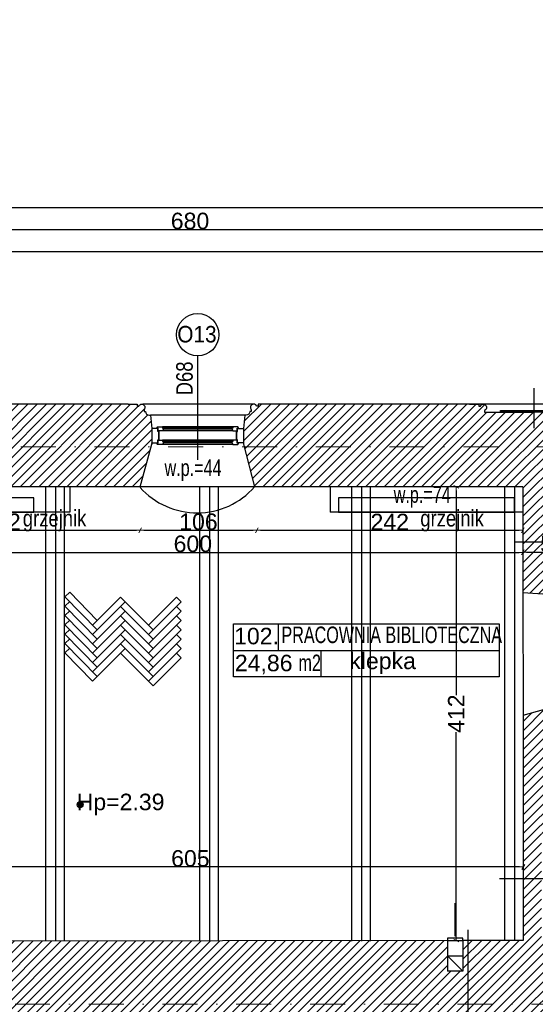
# Model space of a CAD drawing. Header units: millimetres. Extents: x 75999 to 132160, y -108895 to -89040.
# Tile 57 of 61: x 109012 to 113698, y -98484 to -89540. Entities that reach past the tile are written whole.
import ezdxf

# ---------------------------------------------------------------- set-up
doc = ezdxf.new("R2010")
doc.units = ezdxf.units.MM
doc.header["$MEASUREMENT"] = 0
doc.linetypes.add('Dot & Dashed', pattern=[670.277762, 317.5, -176.388889, 0, -176.388874])
for name, color, linetype in [('A-OKNA-OPIS', 7, 'Continuous'), ('A-OPISY-2', 7, 'Continuous'), ('A-OPISY-3', 7, 'Continuous'), ('A-WIDOK', 7, 'Continuous'), ('A-WYSOKOSCI', 7, 'Continuous'), ('belki nad', 7, 'Continuous'), ('CO TO JEST', 7, 'Continuous'), ('detalokna', 7, 'Continuous'), ('DIM MALY', 7, 'Continuous'), ('Drawing & Figure', 7, 'Continuous'), ('Nowe_Annotation - Text', 7, 'Continuous'), ('Nowe_GRZEJNIK', 7, 'Continuous'), ('OKNO_DETAL', 7, 'Continuous'), ('OSIE', 7, 'Continuous'), ('PARAPET', 7, 'Continuous'), ('POSADZKI', 7, 'Continuous'), ('SCIANY_KONSTR', 7, 'Continuous'), ('strop', 7, 'Continuous'), ('Structural - Bearing', 7, 'Continuous'), ('Structural - Grid', 7, 'Continuous'), ('WIDOK', 7, 'Continuous'), ('WYCIĄG', 7, 'Continuous'), ('ściany', 7, 'Continuous')]:
    doc.layers.add(name, color=color, linetype=linetype)
doc.styles.add('STYL_AUTOMATYCZNY_1', font='arial.ttf')
doc.styles.add('STYL_AUTOMATYCZNY_2', font='arial.ttf')
doc.styles.add('STYL_AUTOMATYCZNY_4', font='arial.ttf', dxfattribs={"width": 0.8})
doc.styles.add('STYL_AUTOMATYCZNY_5', font='arial.ttf', dxfattribs={"width": 0.7})
doc.styles.add('STYL_AUTOMATYCZNY_6', font='arial.ttf', dxfattribs={"width": 0.9})
doc.styles.add('STYL_AUTOMATYCZNY_7', font='arial.ttf', dxfattribs={"width": 0.8})
doc.dimstyles.new('STYL_AUTOMATYCZNY__3', dxfattribs={"dimtxt": 150, "dimasz": 34.231941, "dimexe": 0.18, "dimexo": 0.0625, "dimgap": 0, "dimtad": 1, "dimtih": 1, "dimtoh": 1, "dimdec": 0, "dimlfac": 0.1, "dimzin": 0, "dimdsep": 46, "dimtxsty": 'STYL_AUTOMATYCZNY_2', "dimblk": 'ARROWHEAD_2', "dimblk1": 'ARROWHEAD_2', "dimblk2": 'ARROWHEAD_2', "dimcen": 0.09, "dimse1": 1, "dimse2": 1, "dimclrd": 5, "dimclre": 5, "dimclrt": 1, "dimadec": 0, "dimazin": 0, "dimtfac": 1, "dimtdec": 4, "dimtmove": 0, "dimatfit": 3, "dimfxl": 0, "dimtolj": 1, "dimtzin": 0, "dimarcsym": 0})
doc.dimstyles.new('STYL_AUTOMATYCZNY__4', dxfattribs={"dimtxt": 150, "dimasz": 34.231941, "dimexe": 0.18, "dimexo": 0.0625, "dimgap": 0, "dimtad": 1, "dimdec": 0, "dimlfac": 0.1, "dimzin": 0, "dimdsep": 46, "dimtxsty": 'STYL_AUTOMATYCZNY_2', "dimblk": 'ARROWHEAD_2', "dimblk1": 'ARROWHEAD_2', "dimblk2": 'ARROWHEAD_2', "dimcen": 0.09, "dimse1": 1, "dimse2": 1, "dimclrd": 5, "dimclre": 5, "dimclrt": 1, "dimadec": 0, "dimazin": 0, "dimtfac": 1, "dimtdec": 4, "dimtmove": 0, "dimatfit": 3, "dimfxl": 0, "dimtolj": 1, "dimtzin": 0, "dimarcsym": 0})
pattern_1 = [(45, (0, 0), (-42.426407, 42.426407), [])]

# ---------------------------------------------------------------- blocks, each defined once
blk = doc.blocks.new('ARROWHEAD_2')
at = {"color": 0, "linetype": 'Continuous', "lineweight": 0}
for p, q in [((0, 0), (-1, 0)), ((-0.38, -0.66), (0.38, 0.66))]:
    blk.add_line(p, q, dxfattribs=at)
blk = doc.blocks.new('*D22')
at = {"layer": 'Defpoints', "color": 0}
for p in [(113372.5, -93782.9), (112979.1, -97903.6), (113380.2, -97903.6)]:
    blk.add_point(p, dxfattribs=at)
at = {"layer": 'DIM MALY', "color": 5, "lineweight": -2}
for p, q in [((112979.1, -93817.1), (112979.1, -95675.6)), ((112979.1, -97869.3), (112979.1, -96011.5))]:
    blk.add_line(p, q, dxfattribs=at)
at = {"layer": 'DIM MALY', "color": 5, "lineweight": -2, "xscale": 34.23194115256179, "yscale": 34.23194115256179, "zscale": 34.23194115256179}
for p, rotation in [((112979.1, -93782.9), 90), ((112979.1, -97903.6), 270)]:
    blk.add_blockref('ARROWHEAD_2', p, dxfattribs=dict(at, rotation=rotation))
at = {"layer": 'DIM MALY', "color": 1, "insert": (112979.1, -95843.6), "char_height": 150, "attachment_point": 5, "rotation": 90, "style": 'STYL_AUTOMATYCZNY_2'}
blk.add_mtext('\\A1;412', dxfattribs=at)
blk = doc.blocks.new('*D36')
at = {"layer": 'Defpoints', "color": 0}
for p in [(107537.6, -97236), (107537.6, -97277.4), (113589, -97338.2)]:
    blk.add_point(p, dxfattribs=at)
at = {"layer": 'DIM MALY', "color": 5, "lineweight": -2}
blk.add_line((113554.7, -97236), (107571.8, -97236), dxfattribs=at)
at = {"layer": 'DIM MALY', "color": 5, "lineweight": -2, "xscale": 34.23194115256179, "yscale": 34.23194115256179, "zscale": 34.23194115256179, "rotation": 180}
blk.add_blockref('ARROWHEAD_2', (107537.6, -97236), dxfattribs=at)
at = {"layer": 'DIM MALY', "color": 5, "lineweight": -2, "xscale": 34.23194115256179, "yscale": 34.23194115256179, "zscale": 34.23194115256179}
blk.add_blockref('ARROWHEAD_2', (113589, -97236), dxfattribs=at)
at = {"layer": 'DIM MALY', "color": 1, "insert": (110562.9, -97159.4), "char_height": 150, "attachment_point": 5, "style": 'STYL_AUTOMATYCZNY_2'}
blk.add_mtext('\\A1;605', dxfattribs=at)
blk = doc.blocks.new('*D245')
at = {"layer": 'Defpoints', "color": 0}
for p in [(107586.6, -93788), (110106.6, -93955.6), (110106.6, -94177.9)]:
    blk.add_point(p, dxfattribs=at)
at = {"layer": 'DIM MALY', "color": 5, "lineweight": -2}
blk.add_line((107620.8, -94177.9), (110072.4, -94177.9), dxfattribs=at)
at = {"layer": 'DIM MALY', "color": 5, "lineweight": -2, "xscale": 34.23194115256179, "yscale": 34.23194115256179, "zscale": 34.23194115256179, "rotation": 180}
blk.add_blockref('ARROWHEAD_2', (107586.6, -94177.9), dxfattribs=at)
at = {"layer": 'DIM MALY', "color": 5, "lineweight": -2, "xscale": 34.23194115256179, "yscale": 34.23194115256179, "zscale": 34.23194115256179}
blk.add_blockref('ARROWHEAD_2', (110106.6, -94177.9), dxfattribs=at)
at = {"layer": 'DIM MALY', "color": 1, "insert": (108846.2, -94101.3), "char_height": 150, "attachment_point": 5, "style": 'STYL_AUTOMATYCZNY_2'}
blk.add_mtext('\\A1;252', dxfattribs=at)
blk = doc.blocks.new('*D246')
at = {"layer": 'Defpoints', "color": 0}
for p in [(107586.6, -93788), (110106.6, -93955.6), (110106.6, -94177.9)]:
    blk.add_point(p, dxfattribs=at)
at = {"layer": 'DIM MALY', "color": 5, "lineweight": -2}
blk.add_line((107620.8, -94177.9), (110072.4, -94177.9), dxfattribs=at)
at = {"layer": 'DIM MALY', "color": 5, "lineweight": -2, "xscale": 34.23194115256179, "yscale": 34.23194115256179, "zscale": 34.23194115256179, "rotation": 180}
blk.add_blockref('ARROWHEAD_2', (107586.6, -94177.9), dxfattribs=at)
at = {"layer": 'DIM MALY', "color": 5, "lineweight": -2, "xscale": 34.23194115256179, "yscale": 34.23194115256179, "zscale": 34.23194115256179}
blk.add_blockref('ARROWHEAD_2', (110106.6, -94177.9), dxfattribs=at)
at = {"layer": 'DIM MALY', "color": 1, "insert": (108846.2, -94101.3), "char_height": 150, "attachment_point": 5, "style": 'STYL_AUTOMATYCZNY_2'}
blk.add_mtext('\\A1;252', dxfattribs=at)
blk = doc.blocks.new('*D247')
at = {"layer": 'Defpoints', "color": 0}
for p in [(111166.4, -93860.8), (110106.6, -93955.6), (111166.4, -94177.9)]:
    blk.add_point(p, dxfattribs=at)
at = {"layer": 'DIM MALY', "color": 5, "lineweight": -2}
blk.add_line((110140.8, -94177.9), (111132.2, -94177.9), dxfattribs=at)
at = {"layer": 'DIM MALY', "color": 5, "lineweight": -2, "xscale": 34.23194115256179, "yscale": 34.23194115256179, "zscale": 34.23194115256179, "rotation": 180}
blk.add_blockref('ARROWHEAD_2', (110106.6, -94177.9), dxfattribs=at)
at = {"layer": 'DIM MALY', "color": 5, "lineweight": -2, "xscale": 34.23194115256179, "yscale": 34.23194115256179, "zscale": 34.23194115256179}
blk.add_blockref('ARROWHEAD_2', (111166.4, -94177.9), dxfattribs=at)
at = {"layer": 'DIM MALY', "color": 1, "insert": (110636.1, -94101.3), "char_height": 150, "attachment_point": 5, "style": 'STYL_AUTOMATYCZNY_2'}
blk.add_mtext('\\A1;106', dxfattribs=at)
blk = doc.blocks.new('*D254')
at = {"layer": 'Defpoints', "color": 0}
for p in [(113584.1, -93782.9), (114134.1, -93772.9), (114134.1, -94377.9)]:
    blk.add_point(p, dxfattribs=at)
at = {"layer": 'DIM MALY', "color": 5, "lineweight": -2}
blk.add_line((113618.4, -94377.9), (114099.9, -94377.9), dxfattribs=at)
at = {"layer": 'DIM MALY', "color": 5, "lineweight": -2, "xscale": 34.23194115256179, "yscale": 34.23194115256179, "zscale": 34.23194115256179, "rotation": 180}
blk.add_blockref('ARROWHEAD_2', (113584.1, -94377.9), dxfattribs=at)
at = {"layer": 'DIM MALY', "color": 5, "lineweight": -2, "xscale": 34.23194115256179, "yscale": 34.23194115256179, "zscale": 34.23194115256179}
blk.add_blockref('ARROWHEAD_2', (114134.1, -94377.9), dxfattribs=at)
at = {"layer": 'DIM MALY', "color": 1, "insert": (113858.9, -94301.6), "char_height": 150, "attachment_point": 5, "style": 'STYL_AUTOMATYCZNY_2'}
blk.add_mtext('\\A1;55', dxfattribs=at)
blk = doc.blocks.new('*D255')
at = {"layer": 'Defpoints', "color": 0}
for p in [(113584.1, -93782.9), (114134.1, -93772.9), (114134.1, -94377.9)]:
    blk.add_point(p, dxfattribs=at)
at = {"layer": 'DIM MALY', "color": 5, "lineweight": -2}
blk.add_line((113618.4, -94377.9), (114099.9, -94377.9), dxfattribs=at)
at = {"layer": 'DIM MALY', "color": 5, "lineweight": -2, "xscale": 34.23194115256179, "yscale": 34.23194115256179, "zscale": 34.23194115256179, "rotation": 180}
blk.add_blockref('ARROWHEAD_2', (113584.1, -94377.9), dxfattribs=at)
at = {"layer": 'DIM MALY', "color": 5, "lineweight": -2, "xscale": 34.23194115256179, "yscale": 34.23194115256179, "zscale": 34.23194115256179}
blk.add_blockref('ARROWHEAD_2', (114134.1, -94377.9), dxfattribs=at)
at = {"layer": 'DIM MALY', "color": 1, "insert": (113858.9, -94301.6), "char_height": 150, "attachment_point": 5, "style": 'STYL_AUTOMATYCZNY_2'}
blk.add_mtext('\\A1;55', dxfattribs=at)
blk = doc.blocks.new('*D321')
at = {"layer": 'Defpoints', "color": 0}
for p in [(111166.4, -93877.8), (113584.7, -94177.9), (113584.7, -94284.5)]:
    blk.add_point(p, dxfattribs=at)
at = {"layer": 'DIM MALY', "color": 5, "lineweight": -2}
blk.add_line((111200.7, -94177.9), (113550.5, -94177.9), dxfattribs=at)
at = {"layer": 'DIM MALY', "color": 5, "lineweight": -2, "xscale": 34.23194115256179, "yscale": 34.23194115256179, "zscale": 34.23194115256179, "rotation": 180}
blk.add_blockref('ARROWHEAD_2', (111166.4, -94177.9), dxfattribs=at)
at = {"layer": 'DIM MALY', "color": 5, "lineweight": -2, "xscale": 34.23194115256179, "yscale": 34.23194115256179, "zscale": 34.23194115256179}
blk.add_blockref('ARROWHEAD_2', (113584.7, -94177.9), dxfattribs=at)
at = {"layer": 'DIM MALY', "color": 1, "insert": (112375.2, -94102.5), "char_height": 150, "attachment_point": 5, "style": 'STYL_AUTOMATYCZNY_2'}
blk.add_mtext('\\A1;242', dxfattribs=at)
blk = doc.blocks.new('*D326')
at = {"layer": 'Defpoints', "color": 0}
for p in [(107586.6, -93782.9), (113585, -94368.2), (113585, -94378.2)]:
    blk.add_point(p, dxfattribs=at)
at = {"layer": 'DIM MALY', "color": 5, "lineweight": -2}
blk.add_line((107620.8, -94378.2), (113550.8, -94378.2), dxfattribs=at)
at = {"layer": 'DIM MALY', "color": 5, "lineweight": -2, "xscale": 34.23194115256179, "yscale": 34.23194115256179, "zscale": 34.23194115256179, "rotation": 180}
blk.add_blockref('ARROWHEAD_2', (107586.6, -94378.2), dxfattribs=at)
at = {"layer": 'DIM MALY', "color": 5, "lineweight": -2, "xscale": 34.23194115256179, "yscale": 34.23194115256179, "zscale": 34.23194115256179}
blk.add_blockref('ARROWHEAD_2', (113585, -94378.2), dxfattribs=at)
at = {"layer": 'DIM MALY', "color": 1, "insert": (110585.4, -94301.6), "char_height": 150, "attachment_point": 5, "style": 'STYL_AUTOMATYCZNY_2'}
blk.add_mtext('\\A1;600', dxfattribs=at)
blk = doc.blocks.new('*D378')
at = {"layer": 'Defpoints', "color": 0}
for p in [(118544.1, -91645.4), (118544.1, -93063.4), (87564.1, -93467.4)]:
    blk.add_point(p, dxfattribs=at)
at = {"layer": 'DIM MALY', "color": 5, "lineweight": -2}
blk.add_line((87598.4, -91645.4), (118509.9, -91645.4), dxfattribs=at)
at = {"layer": 'DIM MALY', "color": 5, "lineweight": -2, "xscale": 34.23194115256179, "yscale": 34.23194115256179, "zscale": 34.23194115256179, "rotation": 180}
blk.add_blockref('ARROWHEAD_2', (87564.1, -91645.4), dxfattribs=at)
at = {"layer": 'DIM MALY', "color": 5, "lineweight": -2, "xscale": 34.23194115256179, "yscale": 34.23194115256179, "zscale": 34.23194115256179}
blk.add_blockref('ARROWHEAD_2', (118544.1, -91645.4), dxfattribs=at)
at = {"layer": 'DIM MALY', "color": 1, "insert": (103054.1, -91568.7), "char_height": 150, "attachment_point": 5, "style": 'STYL_AUTOMATYCZNY_2'}
blk.add_mtext('\\A1;3098', dxfattribs=at)
blk = doc.blocks.new('*D395')
at = {"layer": 'Defpoints', "color": 0}
for p in [(107158.2, -89539.7), (113962.3, -89539.7), (113962.3, -91445.4)]:
    blk.add_point(p, dxfattribs=at)
at = {"layer": 'DIM MALY', "color": 5, "lineweight": -2}
blk.add_line((107192.4, -91445.4), (113928, -91445.4), dxfattribs=at)
at = {"layer": 'DIM MALY', "color": 5, "lineweight": -2, "xscale": 34.23194115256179, "yscale": 34.23194115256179, "zscale": 34.23194115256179, "rotation": 180}
blk.add_blockref('ARROWHEAD_2', (107158.2, -91445.4), dxfattribs=at)
at = {"layer": 'DIM MALY', "color": 5, "lineweight": -2, "xscale": 34.23194115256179, "yscale": 34.23194115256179, "zscale": 34.23194115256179}
blk.add_blockref('ARROWHEAD_2', (113962.3, -91445.4), dxfattribs=at)
at = {"layer": 'DIM MALY', "color": 1, "insert": (110559.8, -91368.8), "char_height": 150, "attachment_point": 5, "style": 'STYL_AUTOMATYCZNY_2'}
blk.add_mtext('\\A1;680', dxfattribs=at)
blk = doc.blocks.new('*D470')
at = {"layer": 'Defpoints', "color": 0}
for p in [(118544.1, -91245.4), (80333.6, -91654.5), (118544.1, -91654.5)]:
    blk.add_point(p, dxfattribs=at)
at = {"layer": 'DIM MALY', "color": 5, "lineweight": -2}
blk.add_line((80367.8, -91245.4), (118509.9, -91245.4), dxfattribs=at)
at = {"layer": 'DIM MALY', "color": 5, "lineweight": -2, "xscale": 34.23194115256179, "yscale": 34.23194115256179, "zscale": 34.23194115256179, "rotation": 180}
blk.add_blockref('ARROWHEAD_2', (80333.6, -91245.4), dxfattribs=at)
at = {"layer": 'DIM MALY', "color": 5, "lineweight": -2, "xscale": 34.23194115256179, "yscale": 34.23194115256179, "zscale": 34.23194115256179}
blk.add_blockref('ARROWHEAD_2', (118544.1, -91245.4), dxfattribs=at)
at = {"layer": 'DIM MALY', "color": 1, "insert": (99438.8, -91168.7), "char_height": 150, "attachment_point": 5, "style": 'STYL_AUTOMATYCZNY_2'}
blk.add_mtext('\\A1;3821', dxfattribs=at)

msp = doc.modelspace()

# ---------------------------------------------------------------- hatches: boundary and pattern name
at = {"layer": 'A-WYSOKOSCI'}
msp.add_hatch(color=256, dxfattribs=at).paths.add_polyline_path([(109587.2, -96670.3, 1), (109533.8, -96670.3, 1)])
at = {"layer": 'Drawing & Figure'}
h = msp.add_hatch(dxfattribs=at)
h.set_pattern_fill('Common_Brick_0001', color=256, style=0, pattern_type=2)
h.set_pattern_definition(pattern_1)
h.paths.add_polyline_path([(107637.1, -93103.5), (107190.3, -93103.5), (107190.3, -93088.6, 0.761796), (107182.8, -93032.6), (107174.9, -93032.6, 0.263086), (107151.9, -93050), (107137.1, -93050), (107137.1, -93032.6), (107066.6, -93032.6), (105301.7, -93032.6), (105219, -93032.6), (105219, -93050), (105204.3, -93050, 1.205804), (105156.4, -93082.2), (105156.4, -93097.2), (105144.1, -93097.2, -0.383982), (105108.6, -93132.6), (105099.1, -93132.6), (105085.7, -93252.6), (105085.7, -93395.1), (105166.5, -93782.9), (107046.6, -93782.9), (107041.8, -94282.9), (107582.1, -94282.9), (107586.6, -93782.9), (110106.6, -93782.9), (110212.9, -93395.1), (110212.9, -93252.6), (110199.5, -93132.6), (110190, -93132.6, -0.383982), (110154.5, -93097.2), (110142.2, -93097.2), (110142.2, -93082.2, 1.205804), (110094.3, -93050), (110079.6, -93050), (110079.6, -93032.6), (109996.9, -93032.6), (108173, -93032.6), (108137.1, -93032.6), (108137.1, -93050), (108122.4, -93050, 0.263086), (108099.4, -93032.6), (108091.4, -93032.6, 0.761796), (108083.9, -93088.6), (108083.9, -93103.5)])
h = msp.add_hatch(dxfattribs=at)
h.set_pattern_fill('Common_Brick_0001', color=256, style=0, pattern_type=2)
h.set_pattern_definition(pattern_1)
h.paths.add_polyline_path([(111046, -93395.1), (111146.6, -93782.9), (113419.1, -93782.9), (113509.1, -93782.9), (113584.1, -93782.9), (113584.8, -94282.9), (113585.3, -94742), (114003.7, -94772.7), (114004.1, -94767.7), (114004.1, -94772.7), (114134.1, -94771.9), (114134.1, -94722), (114134.1, -94282.9), (114134.1, -93772.9), (116851.8, -93772.9), (116854.5, -93772.9), (116957.1, -93389), (116957.1, -93382.6), (116957.1, -93252.6), (116943.7, -93132.6), (116934.2, -93132.6, -0.383982), (116898.7, -93097.2), (116886.4, -93097.2), (116886.4, -93082.2, 1.205804), (116838.5, -93050), (116823.7, -93050), (116823.7, -93032.6), (116741.1, -93032.6), (114266.5, -93032.6), (114183.8, -93032.6), (114183.8, -93050), (114169.1, -93050, 0.263086), (114146.1, -93032.6), (114138.2, -93032.6, 0.761796), (114130.6, -93088.6), (114130.6, -93103.5), (113683.8, -93103.5), (113237.1, -93103.5), (113237.1, -93088.6, 0.761796), (113229.5, -93032.6), (113221.6, -93032.6, 0.263086), (113198.6, -93050), (113183.8, -93050), (113183.8, -93032.6), (111262, -93032.6), (111179.3, -93032.6), (111179.3, -93050), (111164.5, -93050, 1.205804), (111116.7, -93082.2), (111116.7, -93097.2), (111104.3, -93097.2, -0.383982), (111068.9, -93132.6), (111059.3, -93132.6), (111046, -93252.6)])
h = msp.add_hatch(dxfattribs=at)
h.set_pattern_fill('Common_Brick_0001', color=256, style=0, pattern_type=2)
h.set_pattern_definition(pattern_1)
h.paths.add_polyline_path([(107002, -98581.8, 0.420514), (107052, -98632.9), (108086.6, -98629.3), (113084.1, -98612.3), (113633, -98610.4), (114124, -98608.8), (114124.1, -98500), (114125.5, -98500), (114813.7, -98495.8), (115356.2, -98492.6), (115356.2, -98382.9), (115357, -98362.8), (115372.7, -97992.8), (115059.1, -97992.8), (114813.7, -97992.8), (114134.1, -97992.8), (114134.1, -97892.9), (113754.1, -97892.9), (113754.1, -97341), (113754.1, -96932.9), (114134.1, -96932.9), (114134.1, -95797.3), (114134.1, -95742.8), (114004.1, -95742.1), (113586.7, -95858.2), (113588.5, -97341), (113589.1, -97902.7), (113084.1, -97903.6), (113039.1, -97903.7), (113039.1, -97903.9), (113039.1, -98183.7), (112899.1, -98183.7), (112899.1, -97903.9), (109246.8, -97910.1), (109246.8, -97909.8), (108086.6, -97911.7), (107534.3, -97912.6), (107543.3, -97341), (107569.6, -95662.9), (107159.6, -95652.5), (107159.6, -95653.3), (107029.6, -95683.1), (107029.4, -95683.1), (107018, -96942.8), (107460, -96942.9), (107460, -97341), (107460, -97912.8), (107009.2, -97912.7)])

# ---------------------------------------------------------------- linework, layer by layer
at = {"layer": 'A-OKNA-OPIS'}
msp.add_line((110629.4, -93537.7), (110629.4, -92594.1), dxfattribs=at)
msp.add_circle((110629.4, -92401.1), 193, dxfattribs=at)
at = {"layer": 'A-OPISY-3'}
for p, q in [((111360.6, -95024.4), (111360.6, -95264.4)), ((110956.3, -95268.4), (113368.8, -95268.4)), ((111749.3, -95268.4), (111749.3, -95508.4))]:
    msp.add_line(p, q, dxfattribs=at)
msp.add_lwpolyline([(110956.3, -95508.4), (110956.3, -95028.4), (113368.8, -95028.4), (113368.8, -95508.4)], close=True, dxfattribs=at)
at = {"layer": 'A-WIDOK'}
for p, q in [((112899.2, -98043.7), (113039.2, -98043.7)), ((113039.2, -98183.7), (112899.2, -98043.7))]:
    msp.add_line(p, q, dxfattribs=at)
at = {"layer": 'A-WYSOKOSCI'}
msp.add_circle((109560.5, -96670.3), 26.7, dxfattribs=at)
at = {"layer": 'belki nad'}
for p, q in [((109246.8, -93782.9), (109246.8, -97910.1)), ((109416.8, -93782.9), (109416.8, -97909.9)), ((110646.8, -93782.9), (110646.8, -97909.9)), ((110816.8, -93782.9), (110816.8, -97909.9)), ((112026.8, -93782.9), (112026.8, -97909.9)), ((112196.8, -93782.9), (112196.8, -97909.9)), ((113419.1, -93775.7), (113419.1, -97902.7))]:
    msp.add_line(p, q, dxfattribs=at)
at = {"layer": 'CO TO JEST'}
for p, q in [((109466.5, -93782.9), (109466.5, -94012.9)), ((111834.1, -93785), (111834.4, -94012.9)), ((109466.5, -94012.9), (107584.5, -94012.9)), ((113584.4, -94012.9), (111834.4, -94012.9))]:
    msp.add_line(p, q, dxfattribs=at)
at = {"layer": 'detalokna'}
for p, q in [((111133.8, -93032.1), (110129.7, -93032.1)), ((111059.3, -93132.6), (110199.5, -93132.6))]:
    msp.add_line(p, q, dxfattribs=at)
for points in [[(110277.4, -93279.6), (110277.4, -93356.6), (110277.4, -93279.6), (110267.4, -93279.6), (110267.4, -93252.6), (110212.9, -93252.6), (110212.9, -93382.6), (110267.4, -93382.6), (110267.4, -93356.6), (110277.4, -93356.6)], [(110981.4, -93279.6), (110981.4, -93356.6), (110981.4, -93279.6), (110991.4, -93279.6), (110991.4, -93252.6), (111046, -93252.6), (111046, -93382.6), (110991.4, -93382.6), (110991.4, -93356.6), (110981.4, -93356.6)]]:
    msp.add_lwpolyline(points, dxfattribs=at)
at = {"layer": 'DIM MALY'}
for p, q in [((113509.1, -94282.9), (114210.1, -94282.9)), ((113371, -97341), (114240.5, -97341)), ((113084.1, -97807.7), (113084.1, -98731.1))]:
    msp.add_line(p, q, dxfattribs=at)
at = {"layer": 'Nowe_GRZEJNIK'}
for points in [[(107839.2, -94012.9), (109139.2, -94012.9), (109139.2, -93882.9), (107839.2, -93882.9)], [(111909.4, -94012.9), (113509.4, -94012.9), (113509.4, -93882.9), (111909.4, -93882.9)]]:
    msp.add_lwpolyline(points, close=True, dxfattribs=at)
at = {"layer": 'OKNO_DETAL'}
for p, q in [((113683.8, -92886.9), (113683.8, -93248.9)), ((114183.8, -93032.6), (113183.8, -93032.6)), ((110949.2, -93275.8), (110309.6, -93275.8)), ((110948.4, -93237.9), (110310.4, -93237.9)), ((110948.4, -93247.8), (110310.4, -93247.8)), ((110939.4, -93259.8), (110319.4, -93259.8)), ((110948.4, -93237.8), (110939.7, -93247.8)), ((110948.4, -93360.4), (110310.4, -93360.4)), ((110948.4, -93370.3), (110310.4, -93370.3)), ((110948.4, -93360.3), (110939.7, -93370.3)), ((110949.2, -93398.3), (110309.6, -93398.3)), ((110939.4, -93382.3), (110319.4, -93382.3))]:
    msp.add_line(p, q, dxfattribs=at)
for points in [[(110285.5, -93275.8), (110271.4, -93275.8), (110271.4, -93249.8), (110259.4, -93249.8), (110259.4, -93245.8, -0.414214), (110267.4, -93237.8), (110285.6, -93237.8), (110310.4, -93237.8), (110310.4, -93249.8), (110319.4, -93249.8), (110319.4, -93259.8), (110318.4, -93259.8), (110309.6, -93275.8)], [(110973.3, -93275.8), (110987.4, -93275.8), (110987.4, -93249.8), (110999.4, -93249.8), (110999.4, -93245.8, 0.414214), (110991.4, -93237.8), (110973.3, -93237.8), (110948.4, -93237.8), (110948.4, -93249.8), (110939.4, -93249.8), (110939.4, -93259.8), (110940.4, -93259.8), (110949.2, -93275.8)], [(110267.4, -93398.3, -0.414214), (110259.4, -93390.3), (110259.4, -93386.3), (110271.4, -93386.3), (110271.4, -93360.3), (110310.4, -93360.3), (110310.4, -93372.3), (110319.4, -93372.3), (110319.4, -93382.3), (110318.4, -93382.3), (110309.6, -93398.3)], [(110991.4, -93398.3, 0.414214), (110999.4, -93390.3), (110999.4, -93386.3), (110987.4, -93386.3), (110987.4, -93360.3), (110948.4, -93360.3), (110948.4, -93372.3), (110939.4, -93372.3), (110939.4, -93382.3), (110940.4, -93382.3), (110949.2, -93398.3)]]:
    msp.add_lwpolyline(points, format="xyb", close=True, dxfattribs=at)
at = {"layer": 'OSIE'}
for p, q in [((109336.8, -93782.9), (109336.8, -97910)), ((110736.8, -93782.9), (110736.8, -97910)), ((112116.8, -93782.9), (112116.8, -97910)), ((113509.1, -93775.7), (113509.1, -97902.8))]:
    msp.add_line(p, q, dxfattribs=at)
at = {"layer": 'POSADZKI'}
for p, q in [((109423.4, -94781), (109465.9, -94738.5)), ((109717, -95081.2), (109423.4, -94781)), ((109717, -94996.3), (109465.9, -94738.5)), ((109674.6, -95038.7), (109929.1, -94784.2)), ((110226.1, -95081.2), (109929.1, -94784.2)), ((110183.7, -95038.7), (110436.9, -94785.6)), ((110479.3, -94828), (110436.9, -94785.6)), ((109423.4, -94865.8), (109465.9, -94823.4)), ((109717, -95166), (109423.4, -94865.8)), ((109674.6, -95123.6), (109971.5, -94826.6)), ((109929.1, -94869), (109971.5, -94826.6)), ((110226.1, -95166), (109929.1, -94869)), ((110183.7, -95123.6), (110479.3, -94828)), ((110479.3, -94912.8), (110436.9, -94870.4)), ((109423.4, -94950.7), (109465.9, -94908.2)), ((109717, -95250.9), (109423.4, -94950.7)), ((109674.6, -95208.5), (109971.5, -94911.5)), ((110226.1, -95250.9), (109929.1, -94953.9)), ((110183.7, -95208.5), (110479.3, -94912.8)), ((110479.3, -94997.7), (110436.9, -94955.3)), ((109423.4, -95035.5), (109465.9, -94993.1)), ((109717, -95335.7), (109423.4, -95035.5)), ((109674.6, -95293.3), (109971.5, -94996.3)), ((110226.1, -95335.7), (109929.1, -95038.7)), ((110183.7, -95293.3), (110479.3, -94997.7)), ((110479.3, -95082.5), (110436.9, -95040.1)), ((109423.4, -95120.4), (109465.9, -95077.9)), ((109717, -95420.6), (109423.4, -95120.4)), ((109423.4, -95205.2), (109465.9, -95162.8)), ((109674.6, -95378.2), (109971.5, -95081.2)), ((110226.1, -95420.6), (109929.1, -95123.6)), ((110183.7, -95378.2), (110479.3, -95082.5)), ((110479.3, -95167.4), (110436.9, -95125)), ((109717, -95505.4), (109423.4, -95205.2)), ((109423.4, -95290.1), (109465.9, -95247.7)), ((109674.6, -95463), (109971.5, -95166)), ((109674.6, -95547.9), (109971.5, -95250.9)), ((110226.1, -95505.4), (109929.1, -95208.5)), ((109971.5, -95250.9), (109929.1, -95208.5)), ((110183.7, -95463), (110479.3, -95167.4)), ((110183.7, -95547.9), (110479.3, -95252.2)), ((110479.3, -95252.2), (110436.9, -95209.8)), ((109674.6, -95547.9), (109423.4, -95290.1)), ((110226.1, -95590.3), (109929.1, -95293.3)), ((110226.1, -95590.3), (110479.3, -95337.1)), ((110479.3, -95337.1), (110436.9, -95294.7))]:
    msp.add_line(p, q, dxfattribs=at)
at = {"layer": 'SCIANY_KONSTR'}
for p, q in [((113585.3, -94742), (113586.7, -95858.2)), ((112899.1, -97903.9), (112899.1, -98183.7)), ((113039.1, -97903.7), (113039.1, -98183.7)), ((113039.1, -98183.7), (112899.1, -98183.7))]:
    msp.add_line(p, q, dxfattribs=at)
at = {"layer": 'strop'}
msp.add_arc((110624.2, -93326.3), 693.6, 221.72943, 318.83591, dxfattribs=at)
at = {"layer": 'Structural - Bearing'}
for p, q in [((109996.9, -93032.6), (108173, -93032.6)), ((113183.8, -93032.6), (111220.6, -93032.6)), ((110106.6, -93782.9), (110212.9, -93395.1)), ((111046, -93395.1), (111146.6, -93782.9)), ((110106.6, -93782.9), (107586.6, -93782.9)), ((113584.1, -93782.9), (111146.6, -93782.9)), ((113584.1, -93782.9), (113585.3, -94742)), ((113585.3, -94742), (114003.7, -94772.7)), ((113586.7, -95858.2), (114004.1, -95742.1)), ((113586.7, -95858.2), (113589.1, -97902.7)), ((112899.1, -97903.9), (107534.3, -97912.6)), ((113589.1, -97902.7), (113039.1, -97903.7))]:
    msp.add_line(p, q, dxfattribs=at)
for points in [[(109996.9, -93032.6), (110079.6, -93032.6), (110079.6, -93050), (110094.3, -93050, -1.205804), (110142.2, -93082.2), (110142.2, -93097.2), (110154.5, -93097.2, 0.383982), (110190, -93132.6), (110199.5, -93132.6), (110212.9, -93252.6), (110212.9, -93395.1)], [(111262, -93032.6), (111179.3, -93032.6), (111179.3, -93050), (111164.5, -93050, 1.205804), (111116.7, -93082.2), (111116.7, -93097.2), (111104.3, -93097.2, -0.383982), (111068.9, -93132.6), (111059.3, -93132.6), (111046, -93252.6), (111046, -93395.1)], [(113101.2, -93032.6), (113183.8, -93032.6), (113183.8, -93050), (113198.6, -93050, -1.478383), (113237.1, -93088.6), (113237.1, -93103.5), (113683.8, -93103.5)], [(114266.5, -93032.6), (114183.8, -93032.6), (114183.8, -93050), (114169.1, -93050, 1.478383), (114130.6, -93088.6), (114130.6, -93103.5), (113683.8, -93103.5)]]:
    msp.add_lwpolyline(points, format="xyb", dxfattribs=at)
msp.add_lwpolyline([(113985.2, -93102.4), (113380.4, -93102.4), (113380.4, -93089.2), (113985.2, -93089.2)], close=True, dxfattribs=at)
at = {"layer": 'Structural - Grid', "linetype": 'Dot & Dashed', "lineweight": 15}
for p, q in [((118724.5, -93420.2), (80780, -93420.2)), ((120683.4, -98482.5), (78814.7, -98482.5))]:
    msp.add_line(p, q, dxfattribs=at)
at = {"layer": 'WIDOK'}
msp.add_line((111146.6, -93782.9), (110106.6, -93782.9), dxfattribs=at)
at = {"layer": 'WYCIĄG'}
msp.add_lwpolyline([(112969.1, -97863.2), (112969.1, -97712.6), (112969.1, -97564.8)], dxfattribs=at)
msp.add_lwpolyline([(112899.1, -97883.9), (112899.1, -97903.9), (113039.1, -97903.9), (113039.1, -97883.9)], close=True, dxfattribs=at)
at = {"layer": 'ściany'}
msp.add_line((110212.9, -93389), (110212.9, -93382.6), dxfattribs=at)

# ---------------------------------------------------------------- texts
at = {"layer": 'A-OKNA-OPIS', "insert": (110622.6, -92397.5), "char_height": 150, "attachment_point": 5, "style": 'STYL_AUTOMATYCZNY_6'}
msp.add_mtext('\\A1;{\\pqc;\\fArial|b0|i0|c238|p0;\\W0.900000;O13}', dxfattribs=at)
at = {"layer": 'A-OKNA-OPIS', "insert": (110510.3, -92798.1), "char_height": 150, "attachment_point": 5, "rotation": 90, "style": 'STYL_AUTOMATYCZNY_4'}
msp.add_mtext('\\A1;{\\pqc;\\fArial|b0|i0|c238|p0;\\W0.800000;D68}', dxfattribs=at)
at = {"layer": 'A-OPISY-2', "char_height": 150}
for s, insert, attachment_point, style in [('\\A1;{\\pql;\\fArial|b0|i0|c238|p0;\\W1.000000;102.}', (110960.3, -95215.5), 7, 'STYL_AUTOMATYCZNY_1'), ('\\A1;{\\pql;\\fArial|b0|i0|c238|p0;\\W0.700000;PRACOWNIA BIBLIOTECZNA}', (111390.7, -95204.3), 7, 'STYL_AUTOMATYCZNY_5'), ('\\A1;{\\pql;\\fArial|b0|i0|c238|p0;\\W1.000000;24,86}', (110967.2, -95486.1), 7, 'STYL_AUTOMATYCZNY_1'), ('\\A1;{\\pqr;\\fArial|b0|i0|c238|p0;\\W0.700000;m2}', (111749.3, -95307), 3, 'STYL_AUTOMATYCZNY_5'), ('\\A1;{\\pql;\\fArial|b0|i0|c238|p0;\\W1.000000;klepka}', (112007.4, -95484.2), 7, 'STYL_AUTOMATYCZNY_1')]:
    msp.add_mtext(s, dxfattribs=dict(at, insert=insert, attachment_point=attachment_point, style=style))
at = {"layer": 'A-WYSOKOSCI', "insert": (109928.8, -96667.9), "char_height": 150, "attachment_point": 5, "style": 'STYL_AUTOMATYCZNY_1'}
msp.add_mtext('\\A1;{\\pqc;\\fArial|b0|i0|c238|p0;\\W1.000000;Hp=2.39}', dxfattribs=at)
at = {"layer": 'Nowe_Annotation - Text', "char_height": 150, "attachment_point": 7, "style": 'STYL_AUTOMATYCZNY_7'}
for insert in [(109039.9, -94188.5), (112652.9, -94188.5)]:
    msp.add_mtext('\\A1;{\\pql;\\fArial|b0|i0|c238|p0;\\W0.800000;grzejnik }', dxfattribs=dict(at, insert=insert))
at = {"layer": 'PARAPET', "char_height": 150, "style": 'STYL_AUTOMATYCZNY_5'}
for s, insert, attachment_point in [('\\A1;{\\pqc;\\fArial|b0|i0|c238|p0;\\W0.700000;w.p.=44}', (110587.3, -93632.2), 5), ('\\A1;{\\pql;\\fArial|b0|i0|c238|p0;\\W0.700000;w.p.=74}', (112411.1, -93973.6), 7)]:
    msp.add_mtext(s, dxfattribs=dict(at, insert=insert, attachment_point=attachment_point))

# ---------------------------------------------------------------- dimensions: what is measured, and where the dimension line sits
at = {"layer": 'DIM MALY'}
for base, p1, p2, picture, middle in [((113962.3, -91445.4), (107158.2, -89539.7), (113962.3, -89539.7), '*D395', (110559.8, -91445.4)), ((118544.1, -91245.4), (80333.6, -91654.5), (118544.1, -91654.5), '*D470', (99438.8, -91245.4)), ((118544.1, -91645.4), (87564.1, -93467.4), (118544.1, -93063.4), '*D378', (103054.1, -91645.4)), ((113585, -94378.2), (107586.6, -93782.9), (113585, -94368.2), '*D326', (110585.4, -94378.2)), ((110106.6, -94177.9), (107586.6, -93788), (110106.6, -93955.6), '*D245', (108846.2, -94177.9)), ((110106.6, -94177.9), (107586.6, -93788), (110106.6, -93955.6), '*D246', (108846.2, -94177.9)), ((114134.1, -94377.9), (113584.1, -93782.9), (114134.1, -93772.9), '*D254', (113858.9, -94377.9)), ((114134.1, -94377.9), (113584.1, -93782.9), (114134.1, -93772.9), '*D255', (113858.9, -94377.9)), ((111166.4, -94177.9), (110106.6, -93955.6), (111166.4, -93860.8), '*D247', (110636.1, -94177.9)), ((113584.7, -94177.9), (111166.4, -93877.8), (113584.7, -94284.5), '*D321', (112375.2, -94177.9))]:
    dim = msp.add_linear_dim(base=base, p1=p1, p2=p2, dimstyle='STYL_AUTOMATYCZNY__3', dxfattribs=at)
    dim.commit()
    dim.dimension.update_dxf_attribs({"geometry": picture, "text_midpoint": middle, "dimtype": 160})
dim = msp.add_linear_dim(base=(112979.1, -97903.6), p1=(113372.5, -93782.9), p2=(113380.2, -97903.6), angle=270, dimstyle='STYL_AUTOMATYCZNY__4', dxfattribs=at)
dim.commit()
dim.dimension.update_dxf_attribs({"geometry": '*D22', "text_midpoint": (112979.1, -95843.6), "dimtype": 160, "text_rotation": 90})
dim = msp.add_linear_dim(base=(107537.6, -97236), p1=(113589, -97338.2), p2=(107537.6, -97277.4), angle=180, dimstyle='STYL_AUTOMATYCZNY__3', dxfattribs=at)
dim.commit()
dim.dimension.update_dxf_attribs({"geometry": '*D36', "text_midpoint": (110562.9, -97236), "dimtype": 160})

doc.saveas('drawing.dxf')
